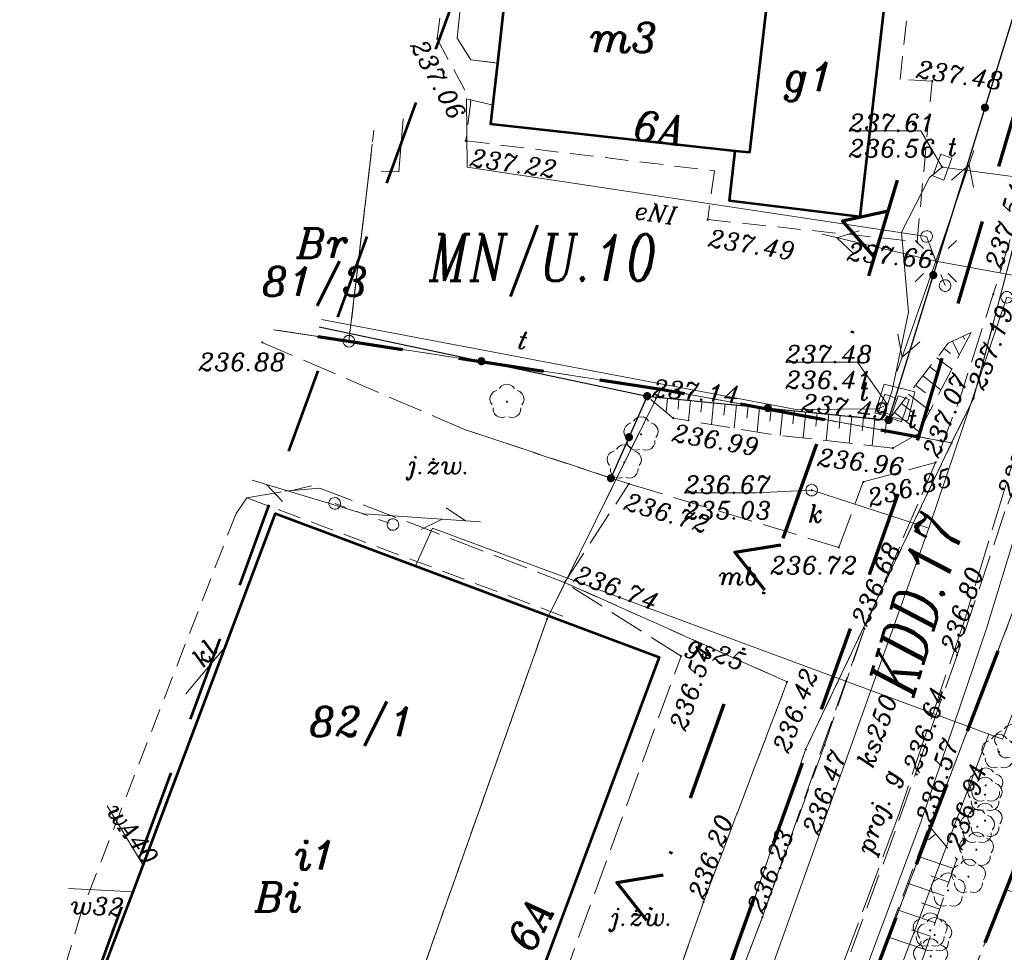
# Model space of a CAD drawing. Header units: metres. Extents: x 7436468 to 7436757, y 5552726 to 5552930.
# Tile 10 of 17: x 7436503 to 7436545, y 5552856 to 5552896. Entities that reach past the tile are written whole.
import ezdxf
from ezdxf.enums import TextEntityAlignment as Align

# ---------------------------------------------------------------- set-up
doc = ezdxf.new("R2010")
doc.units = ezdxf.units.M
doc.header["$MEASUREMENT"] = 0
for name, pattern in [('DGN Style 2', [6.105419, 3.663252, -2.442168]), ('DGN Style 6', [11.612508, 0.006105, -2.442168, 4.273794, -2.442168, 0.006105, -2.442168]), ('PRZER1-1', [1, 0.5, -0.5]), ('PRZER2-1', [1.5, 1, -0.5]), ('PRZER2_5-1', [1.75, 1.25, -0.5]), ('PRZER3-1', [2, 1.5, -0.5]), ('PRZER4-1', [2.5, 2, -0.5])]:
    doc.linetypes.add(name, pattern=pattern)
for name, color, linetype, lineweight in [('BUBZ02', 7, 'Continuous', 13), ('EGBB01', 18, 'Continuous', 53), ('EGBB01_O', 18, 'Continuous', 53), ('EGBD03', 96, 'Continuous', 13), ('EGBD03_O', 96, 'Continuous', 13), ('EGBK02', 96, 'Continuous', 13), ('EGBP04', 96, 'Continuous', 13), ('EGBU01', 96, 'Continuous', 13), ('EGBU01_O', 96, 'Continuous', 13), ('GEPADR_O', 7, 'Continuous', 13), ('GESIIB', 7, 'Continuous', 13), ('GSLKOC', 7, 'Continuous', 13), ('GSLKOU', 7, 'Continuous', 13), ('KTCR02', 7, 'Continuous', 13), ('KTJZ01', 7, 'Continuous', 13), ('KTJZ01_O', 7, 'Continuous', 13), ('KTOK05_01', 7, 'Continuous', 30), ('KTPL01', 7, 'Continuous', 13), ('KTPL01_O', 7, 'Continuous', 13), ('LIN_linie_rozgraniczajace', 240, 'Continuous', 9), ('linie_zabudowy_nieprzekraczalne', 13, 'Continuous', 9), ('OBOP02', 96, 'Continuous', 13), ('opis_plan_miejscowy', 240, 'Continuous', 9), ('RTPW02', 7, 'Continuous', 13), ('RTPW02_O', 7, 'Continuous', 13), ('SUBP', 7, 'Continuous', 13), ('SUPE04', 1, 'Continuous', 13), ('SUPE04_O', 1, 'Continuous', 13), ('SUPG03', 52, 'Continuous', 13), ('SUPG03_O', 52, 'Continuous', 13), ('SUPK02', 36, 'Continuous', 13), ('SUPK02_O', 36, 'Continuous', 13), ('SUPK05', 36, 'Continuous', 13), ('SUPK05_O', 36, 'Continuous', 13), ('SUPS01_05', 36, 'Continuous', 9), ('SUPS01_05_O', 36, 'Continuous', 9), ('SUPS01_07', 30, 'Continuous', 9), ('SUPS01_07_O', 30, 'Continuous', 9), ('SUPT01', 30, 'Continuous', 13), ('SUPT01_O', 30, 'Continuous', 13), ('SUPW03', 5, 'Continuous', 13), ('SUPW03_O', 5, 'Continuous', 13), ('SUSM05_01', 7, 'Continuous', 13), ('SUUS15', 30, 'Continuous', 13), ('SUUS15_O', 30, 'Continuous', 13), ('SUUS17_01', 18, 'Continuous', 13), ('SUUS17_01_O', 18, 'Continuous', 13), ('SUUS22', 18, 'Continuous', 13), ('SUUS22_O', 18, 'Continuous', 13), ('zakres opracowania', 7, 'Continuous', 9)]:
    doc.layers.add(name, color=color, linetype=linetype, lineweight=lineweight)
doc.styles.add('Arial', font='arial.ttf')
doc.styles.add('Style-ITALIC_1250', font='ITALIC_1250.shx')

# ---------------------------------------------------------------- blocks, each defined once
blk = doc.blocks.new('GEPPGD1_2')
blk.add_hatch(color=0).paths.add_polyline_path([(0, -0.045), (-0.013906, -0.042798), (-0.02645, -0.036406), (-0.036406, -0.02645), (-0.042798, -0.013906), (-0.045, 0), (-0.042798, 0.013906), (-0.036406, 0.02645), (-0.02645, 0.036406), (-0.013906, 0.042798), (0, 0.045), (0.013906, 0.042798), (0.02645, 0.036406), (0.036406, 0.02645), (0.042798, 0.013906), (0.045, 0), (0.042798, -0.013906), (0.036406, -0.02645), (0.02645, -0.036406), (0.013906, -0.042798)], flags=16)
blk = doc.blocks.new('GEPPGD1_1')
at = {"color": 0, "flags": 128}
blk.add_lwpolyline([(0, 0.25), (0.077254, 0.237764), (0.146946, 0.202254), (0.202254, 0.146946), (0.237764, 0.077254), (0.25, 0), (0.237764, -0.077254), (0.202254, -0.146946), (0.146946, -0.202254), (0.077254, -0.237764), (0, -0.25), (-0.077254, -0.237764), (-0.146946, -0.202254), (-0.202254, -0.146946), (-0.237764, -0.077254), (-0.25, 0), (-0.237764, 0.077254), (-0.202254, 0.146946), (-0.146946, 0.202254), (-0.077254, 0.237764)], close=True, dxfattribs=at)
blk = doc.blocks.new('GUPTWZ1_3')
at = {"color": 0, "flags": 128}
blk.add_lwpolyline([(0.375, -0.25), (-0.375, -0.25), (-0.375, 0.25), (0.375, 0.25)], close=True, dxfattribs=at)
blk = doc.blocks.new('GUPTSZ1')
at = {"color": 0, "flags": 128}
blk.add_lwpolyline([(-0.5, -0.25), (-0.5, 0.25), (0.5, 0.25), (0.5, -0.25)], close=True, dxfattribs=at)
blk = doc.blocks.new('GUPTSD1_3')
at = {"color": 0, "flags": 128}
blk.add_lwpolyline([(0.5, 0.25), (0.5, -0.25), (-0.5, -0.25), (-0.5, 0.25)], close=True, dxfattribs=at)
blk = doc.blocks.new('GUPKSD1_1')
at = {"color": 0, "flags": 128}
blk.add_lwpolyline([(0, 0.25), (0.064705, 0.241481), (0.125, 0.216506), (0.176777, 0.176777), (0.216506, 0.125), (0.241481, 0.064705), (0.25, 0), (0.241481, -0.064705), (0.216506, -0.125), (0.176777, -0.176777), (0.125, -0.216506), (0.064705, -0.241481), (0, -0.25), (-0.064705, -0.241481), (-0.125, -0.216506), (-0.176777, -0.176777), (-0.216506, -0.125), (-0.241481, -0.064705), (-0.25, 0), (-0.241481, 0.064705), (-0.216506, 0.125), (-0.176777, 0.176777), (-0.125, 0.216506), (-0.064705, 0.241481)], close=True, dxfattribs=at)
blk = doc.blocks.new('GUPKSH1')
blk.add_hatch(color=0).paths.add_polyline_path([(0, -0.045), (-0.011647, -0.043467), (-0.0225, -0.038971), (-0.03182, -0.03182), (-0.038971, -0.0225), (-0.043467, -0.011647), (-0.045, 0), (-0.043467, 0.011647), (-0.038971, 0.0225), (-0.03182, 0.03182), (-0.0225, 0.038971), (-0.011647, 0.043467), (0, 0.045), (0.011647, 0.043467), (0.0225, 0.038971), (0.03182, 0.03182), (0.038971, 0.0225), (0.043467, 0.011647), (0.045, 0), (0.043467, -0.011647), (0.038971, -0.0225), (0.03182, -0.03182), (0.0225, -0.038971), (0.011647, -0.043467)], flags=16)
blk = doc.blocks.new('GUPTSH1')
blk.add_hatch(color=0).paths.add_polyline_path([(0, -0.045), (-0.011647, -0.043467), (-0.0225, -0.038971), (-0.03182, -0.03182), (-0.038971, -0.0225), (-0.043467, -0.011647), (-0.045, 0), (-0.043467, 0.011647), (-0.038971, 0.0225), (-0.03182, 0.03182), (-0.0225, 0.038971), (-0.011647, 0.043467), (0, 0.045), (0.011647, 0.043467), (0.0225, 0.038971), (0.03182, 0.03182), (0.038971, 0.0225), (0.043467, 0.011647), (0.045, 0), (0.043467, -0.011647), (0.038971, -0.0225), (0.03182, -0.03182), (0.0225, -0.038971), (0.011647, -0.043467)], flags=16)
blk = doc.blocks.new('GSPRDL1_1')
blk.add_hatch(color=0).paths.add_polyline_path([(0, -0.045), (-0.013906, -0.042798), (-0.02645, -0.036406), (-0.036406, -0.02645), (-0.042798, -0.013906), (-0.045, 0), (-0.042798, 0.013906), (-0.036406, 0.02645), (-0.02645, 0.036406), (-0.013906, 0.042798), (0, 0.045), (0.013906, 0.042798), (0.02645, 0.036406), (0.036406, 0.02645), (0.042798, 0.013906), (0.045, 0), (0.042798, -0.013906), (0.036406, -0.02645), (0.02645, -0.036406), (0.013906, -0.042798)], flags=16)
at = {"color": 0, "flags": 128}
for points in [[(-0.635969, -0.134326), (-0.70458, -0.024001), (-0.731429, 0.103115), (-0.713292, 0.231763), (-0.652348, 0.346501), (-0.55591, 0.433559), (-0.435555, 0.482485)], [(-0.324277, 0.563333), (-0.240553, 0.662679), (-0.127956, 0.727494), (0, 0.75), (0.127956, 0.727494), (0.240553, 0.662679), (0.324277, 0.563333)], [(0.435555, 0.482485), (0.55591, 0.433559), (0.652348, 0.346501), (0.713292, 0.231763), (0.731429, 0.103115), (0.70458, -0.024001), (0.635969, -0.134326)], [(-0.068773, -0.646351), (-0.194901, -0.677512), (-0.324092, -0.663766), (-0.440839, -0.606763), (-0.531129, -0.513345), (-0.584125, -0.394725), (-0.593465, -0.265141)], [(0.593465, -0.265141), (0.584125, -0.394725), (0.531129, -0.513345), (0.440839, -0.606763), (0.324092, -0.663766), (0.194901, -0.677512), (0.068773, -0.646351)]]:
    blk.add_lwpolyline(points, dxfattribs=at)
blk = doc.blocks.new('GSPWPS1')
blk.add_hatch(color=0).paths.add_polyline_path([(0, -0.045), (-0.011647, -0.043467), (-0.0225, -0.038971), (-0.03182, -0.03182), (-0.038971, -0.0225), (-0.043467, -0.011647), (-0.045, 0), (-0.043467, 0.011647), (-0.038971, 0.0225), (-0.03182, 0.03182), (-0.0225, 0.038971), (-0.011647, 0.043467), (0, 0.045), (0.011647, 0.043467), (0.0225, 0.038971), (0.03182, 0.03182), (0.038971, 0.0225), (0.043467, 0.011647), (0.045, 0), (0.043467, -0.011647), (0.038971, -0.0225), (0.03182, -0.03182), (0.0225, -0.038971), (0.011647, -0.043467)], flags=16)
blk = doc.blocks.new('GULTPR1')
at = {"color": 0, "flags": 128}
for points in [[(3.491081, 0.5), (4.357107, 0)], [(0, 0), (5, 0)], [(3.357107, 0), (2.491081, -0.5)]]:
    blk.add_lwpolyline(points, dxfattribs=at)
blk = doc.blocks.new('GULENN1')
at = {"color": 0, "flags": 128}
for points in [[(3.491081, 0.5), (4.357107, 0), (3.491081, -0.5)], [(0, 0), (5, 0)]]:
    blk.add_lwpolyline(points, dxfattribs=at)
blk = doc.blocks.new('GSLKOG2')
blk.add_hatch(color=0).paths.add_polyline_path([(0, -0.175), (-0.045293, -0.169037), (-0.0875, -0.151554), (-0.123744, -0.123744), (-0.151554, -0.0875), (-0.169037, -0.045293), (-0.175, 0), (-0.169037, 0.045293), (-0.151554, 0.0875), (-0.123744, 0.123744), (-0.0875, 0.151554), (-0.045293, 0.169037), (0, 0.175), (0.045293, 0.169037), (0.0875, 0.151554), (0.123744, 0.123744), (0.151554, 0.0875), (0.169037, 0.045293), (0.175, 0), (0.169037, -0.045293), (0.151554, -0.0875), (0.123744, -0.123744), (0.0875, -0.151554), (0.045293, -0.169037)], flags=16)
blk = doc.blocks.new('GSLKOG1')
blk.add_hatch(color=0).paths.add_polyline_path([(0, -0.175), (-0.045293, -0.169037), (-0.0875, -0.151554), (-0.123744, -0.123744), (-0.151554, -0.0875), (-0.169037, -0.045293), (-0.175, 0), (-0.169037, 0.045293), (-0.151554, 0.0875), (-0.123744, 0.123744), (-0.0875, 0.151554), (-0.045293, 0.169037), (0, 0.175), (0.045293, 0.169037), (0.0875, 0.151554), (0.123744, 0.123744), (0.151554, 0.0875), (0.169037, 0.045293), (0.175, 0), (0.169037, -0.045293), (0.151554, -0.0875), (0.123744, -0.123744), (0.0875, -0.151554), (0.045293, -0.169037)], flags=16)
blk = doc.blocks.new('GULISL2')
at = {"color": 0, "flags": 128}
blk.add_lwpolyline([(0, 0.25), (0.064705, 0.241481), (0.125, 0.216506), (0.176777, 0.176777), (0.216506, 0.125), (0.241481, 0.064705), (0.25, 0), (0.241481, -0.064705), (0.216506, -0.125), (0.176777, -0.176777), (0.125, -0.216506), (0.064705, -0.241481), (0, -0.25), (-0.064705, -0.241481), (-0.125, -0.216506), (-0.176777, -0.176777), (-0.216506, -0.125), (-0.241481, -0.064705), (-0.25, 0), (-0.241481, 0.064705), (-0.216506, 0.125), (-0.176777, 0.176777), (-0.125, 0.216506), (-0.064705, 0.241481)], close=True, dxfattribs=at)
blk = doc.blocks.new('GULISL1')
at = {"color": 0, "flags": 128}
for points in [[(-0.883883, 0.883883), (-0.53033, 0.53033)], [(0.883883, 0.883883), (0.53033, 0.53033)], [(-0.883883, -0.883883), (-0.53033, -0.53033)], [(0.883883, -0.883883), (0.53033, -0.53033)]]:
    blk.add_lwpolyline(points, dxfattribs=at)

msp = doc.modelspace()

# ---------------------------------------------------------------- linework, layer by layer
at = {"layer": 'BUBZ02', "color": 7, "linetype": 'PRZER2_5-1', "lineweight": 13}
for points in [[(7436530.08, 5552879.88), (7436540.41, 5552878.86), (7436542.96, 5552882.14), (7436543.94, 5552882.61), (7436541.66, 5552878.27), (7436540.6, 5552877.66), (7436535.34, 5552878.25), (7436531.2, 5552878.94)], [(7436542.14, 5552861.5), (7436543.33, 5552860.07), (7436540.26, 5552851.11), (7436534.95, 5552838.56), (7436531.19, 5552827.8), (7436528.23, 5552818.86), (7436523.23, 5552802.02), (7436521.17, 5552800.21), (7436519.22, 5552793.84), (7436518.11, 5552792.75), (7436520.26, 5552800.5), (7436521.48, 5552802.57), (7436522.2, 5552803.52), (7436523.88, 5552808.21), (7436525.75, 5552814.44), (7436527.23, 5552819.18), (7436530.16, 5552827.99), (7436533.86, 5552839), (7436538.57, 5552851.93)]]:
    msp.add_lwpolyline(points, close=True, dxfattribs=at)
at = {"layer": 'BUBZ02', "color": 7, "linetype": 'Continuous', "lineweight": 13, "flags": 128}
for points in [[(7436543.153, 5552882.232), (7436543.434, 5552881.646)], [(7436543.6, 5552882.447), (7436543.66, 5552882.32)], [(7436542.787, 5552881.917), (7436543.067, 5552881.7)], [(7436542.483, 5552881.526), (7436543.113, 5552881.036)], [(7436542.179, 5552881.135), (7436542.529, 5552880.863)], [(7436541.875, 5552880.744), (7436542.645, 5552880.145)], [(7436541.57, 5552880.353), (7436541.991, 5552880.026)], [(7436530.456, 5552879.843), (7436530.443, 5552879.714)], [(7436530.949, 5552879.794), (7436530.89, 5552879.2)], [(7436531.442, 5552879.746), (7436531.401, 5552879.329)], [(7436531.935, 5552879.697), (7436531.85, 5552878.832)], [(7436541.266, 5552879.961), (7436542.177, 5552879.254)], [(7436532.428, 5552879.648), (7436532.384, 5552879.199)], [(7436532.922, 5552879.599), (7436532.83, 5552878.668)], [(7436533.415, 5552879.551), (7436533.367, 5552879.069)], [(7436533.908, 5552879.502), (7436533.809, 5552878.505)], [(7436534.401, 5552879.453), (7436534.35, 5552878.938)], [(7436534.894, 5552879.405), (7436534.789, 5552878.342)], [(7436535.387, 5552879.356), (7436535.333, 5552878.808)], [(7436535.88, 5552879.307), (7436535.771, 5552878.202)], [(7436540.962, 5552879.57), (7436541.452, 5552879.189)], [(7436536.374, 5552879.259), (7436536.319, 5552878.702)], [(7436536.867, 5552879.21), (7436536.756, 5552878.091)], [(7436537.36, 5552879.161), (7436537.304, 5552878.599)], [(7436537.853, 5552879.112), (7436537.741, 5552877.981)], [(7436538.346, 5552879.064), (7436538.29, 5552878.495)], [(7436538.839, 5552879.015), (7436538.726, 5552877.87)], [(7436539.333, 5552878.966), (7436539.276, 5552878.391)], [(7436539.826, 5552878.918), (7436539.711, 5552877.76)], [(7436540.319, 5552878.869), (7436540.261, 5552878.287)], [(7436540.658, 5552879.179), (7436541.708, 5552878.362)], [(7436542.427, 5552861.155), (7436542.126, 5552860.905)], [(7436543.193, 5552859.67), (7436541.654, 5552860.197)], [(7436542.796, 5552858.513), (7436541.226, 5552859.05)], [(7436542.995, 5552859.091), (7436542.217, 5552859.358)], [(7436542.598, 5552857.934), (7436541.805, 5552858.205)], [(7436542.4, 5552857.355), (7436540.798, 5552857.904)], [(7436542.202, 5552856.776), (7436541.393, 5552857.053)], [(7436542.003, 5552856.198), (7436540.371, 5552856.757)]]:
    msp.add_lwpolyline(points, dxfattribs=at)
at = {"layer": 'EGBB01', "color": 7, "linetype": 'Continuous', "lineweight": 53, "flags": 128}
for points in [[(7436535.51, 5552899.3), (7436524.4, 5552900.64), (7436523.96, 5552896.7), (7436523.67, 5552894.13), (7436523.38, 5552891.53), (7436533.84, 5552890.38), (7436534.48, 5552890.31)], [(7436535.51, 5552899.3), (7436540.46, 5552898.7), (7436539.18, 5552887.55), (7436533.6, 5552888.23), (7436533.84, 5552890.38), (7436534.48, 5552890.31)], [(7436505.33, 5552851.46), (7436508.09, 5552858.68), (7436514.18, 5552874.86), (7436530.6, 5552868.71), (7436521.86, 5552845.34), (7436514.79, 5552847.9), (7436511.34, 5552849.19)]]:
    msp.add_lwpolyline(points, close=True, dxfattribs=at)
at = {"layer": 'EGBD03', "color": 3, "linetype": 'Continuous', "lineweight": 13, "flags": 128}
for points in [[(7436529.247, 5552919.136), (7436555.24, 5552914.14), (7436552.91, 5552907.12), (7436546.86, 5552890.53), (7436544.05, 5552879.78), (7436543.11, 5552877.88), (7436530.66, 5552880.18), (7436517.32, 5552882.23), (7436518.266, 5552890.223)], [(7436515.415, 5552756.23), (7436514.76, 5552758.13), (7436514.44, 5552775.65), (7436513.77, 5552779.02), (7436512.95, 5552785.97), (7436513.62, 5552793), (7436516.07, 5552802.82), (7436520.9, 5552816.15), (7436524.66, 5552825.46), (7436529.01, 5552836.61), (7436529.74, 5552839.32), (7436529.15, 5552842.3), (7436536.86, 5552864.77), (7436543.11, 5552877.88), (7436544.05, 5552879.78), (7436546.86, 5552890.53), (7436552.91, 5552907.12), (7436555.24, 5552914.14), (7436555.935, 5552916.227)], [(7436558.522, 5552915.46), (7436556.75, 5552908.94), (7436555.62, 5552905.87), (7436552.66, 5552897.81), (7436551.59, 5552892.97), (7436551.63, 5552889.11), (7436548.67, 5552878.35), (7436540.41, 5552856.74), (7436531.21, 5552832.63), (7436520.44, 5552802.09), (7436517.44, 5552791.9), (7436516.31, 5552789.09), (7436516.25, 5552782.93), (7436517.22, 5552759.65), (7436518.543, 5552755.035)], [(7436518.255, 5552890.123), (7436517.32, 5552882.23), (7436514.332, 5552882.687)], [(7436514.09, 5552882.724), (7436517.32, 5552882.23), (7436530.66, 5552880.18), (7436525.8, 5552870.35), (7436517.53, 5552847.02), (7436510.94, 5552829.25), (7436507.65, 5552830.71), (7436497.762, 5552833.738)], [(7436518.539, 5552755.049), (7436517.22, 5552759.65), (7436516.25, 5552782.93), (7436516.31, 5552789.09), (7436517.44, 5552791.9), (7436520.44, 5552802.09), (7436531.21, 5552832.63), (7436540.41, 5552856.74), (7436548.67, 5552878.35), (7436553.22, 5552881.91), (7436579.3, 5552875.19), (7436604.81, 5552869.9), (7436607.16, 5552869.49), (7436581.23, 5552804.95), (7436569.63, 5552781.23), (7436560.39, 5552784.57), (7436537.117, 5552747.104)]]:
    msp.add_lwpolyline(points, dxfattribs=at)
msp.add_lwpolyline([(7436543.11, 5552877.88), (7436536.86, 5552864.77), (7436529.15, 5552842.3), (7436529.74, 5552839.32), (7436529.01, 5552836.61), (7436524.66, 5552825.46), (7436510.94, 5552829.25), (7436517.53, 5552847.02), (7436525.8, 5552870.35), (7436530.66, 5552880.18)], close=True, dxfattribs=at)
at = {"layer": 'EGBK02', "color": 3, "linetype": 'PRZER1-1', "lineweight": 13}
msp.add_lwpolyline([(7436529.097, 5552919.162), (7436555.24, 5552914.14), (7436552.91, 5552907.12), (7436546.86, 5552890.53), (7436544.05, 5552879.78), (7436543.11, 5552877.88), (7436530.66, 5552880.18), (7436517.32, 5552882.23), (7436515.979, 5552882.435)], dxfattribs=at)
msp.add_lwpolyline([(7436521.05, 5552792.24), (7436520.26, 5552789.46), (7436517.44, 5552791.9), (7436520.44, 5552802.09), (7436531.21, 5552832.63), (7436540.41, 5552856.74), (7436548.67, 5552878.35), (7436553.22, 5552881.91), (7436554.17, 5552881.67), (7436552.08, 5552875.38), (7436539.41, 5552843.68), (7436524.92, 5552805.94)], close=True, dxfattribs=at)
at = {"layer": 'EGBU01', "color": 3, "linetype": 'PRZER1-1', "lineweight": 13}
for points in [[(7436528.916, 5552919.2), (7436555.24, 5552914.14), (7436552.91, 5552907.12), (7436546.86, 5552890.53), (7436544.05, 5552879.78), (7436543.11, 5552877.88), (7436530.66, 5552880.18), (7436517.32, 5552882.23), (7436518.319, 5552890.664)], [(7436515.362, 5552756.384), (7436514.76, 5552758.13), (7436514.44, 5552775.65), (7436513.77, 5552779.02), (7436512.95, 5552785.97), (7436513.62, 5552793), (7436516.07, 5552802.82), (7436520.9, 5552816.15), (7436524.66, 5552825.46), (7436529.01, 5552836.61), (7436529.74, 5552839.32), (7436529.15, 5552842.3), (7436536.86, 5552864.77), (7436543.11, 5552877.88), (7436544.05, 5552879.78), (7436546.86, 5552890.53), (7436552.91, 5552907.12), (7436555.24, 5552914.14), (7436556.056, 5552916.59)], [(7436558.742, 5552916.269), (7436556.75, 5552908.94), (7436555.62, 5552905.87), (7436552.66, 5552897.81), (7436551.59, 5552892.97), (7436551.63, 5552889.11), (7436548.67, 5552878.35), (7436540.41, 5552856.74), (7436531.21, 5552832.63), (7436520.44, 5552802.09), (7436517.44, 5552791.9), (7436516.31, 5552789.09), (7436516.25, 5552782.93), (7436516.69, 5552772.42), (7436517.22, 5552759.65), (7436518.561, 5552754.974)], [(7436518.389, 5552891.261), (7436517.32, 5552882.23), (7436514.21, 5552882.706)], [(7436514.828, 5552882.611), (7436517.32, 5552882.23), (7436530.66, 5552880.18), (7436525.8, 5552870.35), (7436517.53, 5552847.02), (7436510.94, 5552829.25), (7436507.65, 5552830.71), (7436497.321, 5552833.874)]]:
    msp.add_lwpolyline(points, dxfattribs=at)
for points in [[(7436548.67, 5552878.35), (7436553.22, 5552881.91), (7436554.17, 5552881.67), (7436552.08, 5552875.38), (7436545.438, 5552858.761), (7436539.41, 5552843.68), (7436524.92, 5552805.94), (7436521.05, 5552792.24), (7436520.26, 5552789.46), (7436517.44, 5552791.9), (7436520.44, 5552802.09), (7436531.21, 5552832.63), (7436540.41, 5552856.74)], [(7436543.11, 5552877.88), (7436536.86, 5552864.77), (7436529.15, 5552842.3), (7436529.74, 5552839.32), (7436529.01, 5552836.61), (7436524.66, 5552825.46), (7436510.94, 5552829.25), (7436517.53, 5552847.02), (7436525.8, 5552870.35), (7436530.66, 5552880.18)], [(7436545.438, 5552858.761), (7436539.41, 5552843.68), (7436524.92, 5552805.94), (7436521.05, 5552792.24), (7436520.26, 5552789.46), (7436517.44, 5552791.9), (7436516.95, 5552788.73), (7436516.964, 5552786.062), (7436517.59, 5552783.67), (7436518.25, 5552780.35), (7436519.393, 5552775.743), (7436524.19, 5552769.588), (7436528.292, 5552768.096), (7436533.28, 5552767.14), (7436537.05, 5552766.65), (7436538.907, 5552765.996), (7436543.098, 5552764.351), (7436546.56, 5552762.3), (7436560.39, 5552784.57), (7436569.63, 5552781.23), (7436577.22, 5552796.74), (7436581.23, 5552804.95), (7436591.5, 5552830.51), (7436596.668, 5552843.376)]]:
    msp.add_lwpolyline(points, close=True, dxfattribs=at)
at = {"layer": 'GESIIB', "color": 7, "linetype": 'Continuous', "lineweight": 13, "flags": 128}
msp.add_lwpolyline([(7436523.96, 5552896.7), (7436522.77, 5552896.83), (7436522.1, 5552896.59), (7436521.95, 5552895.2), (7436522.53, 5552894.26), (7436523.67, 5552894.13)], close=True, dxfattribs=at)
at = {"layer": 'GSLKOC', "color": 7, "linetype": 'PRZER2-1', "lineweight": 13}
msp.add_lwpolyline([(7436526.47, 5552870.47), (7436512.95, 5552875.53), (7436512.49, 5552874.86), (7436505.88, 5552857.84), (7436505.28, 5552855.82), (7436503.898, 5552851.905), (7436505.01, 5552851.58)], dxfattribs=at)
at = {"layer": 'GSLKOU', "color": 7, "linetype": 'PRZER3-1', "lineweight": 13}
msp.add_lwpolyline([(7436528.53, 5552876.37), (7436522.26, 5552878.46), (7436513.61, 5552882.18)], dxfattribs=at)
at = {"layer": 'KTCR02', "color": 7, "linetype": 'PRZER2-1', "lineweight": 13}
msp.add_lwpolyline([(7436520.76, 5552897.607), (7436521.41, 5552897.53), (7436521.1, 5552895.17), (7436522.53, 5552892.49), (7436522.32, 5552890.8), (7436532.96, 5552889.52), (7436532.67, 5552887.43), (7436541.63, 5552886.49), (7436542.28, 5552893.36), (7436540.9, 5552893.43), (7436541.47, 5552898.52), (7436546.26, 5552897.85), (7436546.77, 5552899.46), (7436548.13, 5552903.8), (7436550.28, 5552910.91), (7436549.13, 5552911.32), (7436546.88, 5552904.2), (7436542.22, 5552905.78), (7436539.85, 5552909.33), (7436538.8, 5552909.48), (7436528.02, 5552910.76), (7436527.93, 5552911.41), (7436525.982, 5552911.635)], dxfattribs=at)
msp.add_lwpolyline([(7436540.46, 5552898.7), (7436535.51, 5552899.3), (7436524.4, 5552900.64), (7436524.02, 5552897.24), (7436522.83, 5552897.38), (7436522.77, 5552896.83), (7436522.1, 5552896.59), (7436521.95, 5552895.2), (7436522.53, 5552894.26), (7436523.67, 5552894.13), (7436523.38, 5552891.53), (7436533.84, 5552890.38), (7436533.6, 5552888.23), (7436539.18, 5552887.55)], close=True, dxfattribs=at)
at = {"layer": 'KTJZ01', "color": 7, "linetype": 'PRZER3-1', "lineweight": 13, "flags": 128}
msp.add_lwpolyline([(7436519.633, 5552754.713, 0.003531), (7436519.66, 5552755.46), (7436519.57, 5552759.36), (7436519.56, 5552760.51), (7436518.99, 5552763.33), (7436516.69, 5552771.93), (7436513.71, 5552783.55, -0.080125), (7436513.57, 5552789.24), (7436514.06, 5552792.69), (7436514.9, 5552797), (7436515.87, 5552800.92), (7436516.85, 5552804.38), (7436518.79, 5552810.06), (7436518.69, 5552810.37), (7436517.92, 5552810.96), (7436520.02, 5552816.98), (7436520.35, 5552818.01), (7436520.84, 5552819.52), (7436522.98, 5552825.72), (7436523.66, 5552825.77), (7436524.43, 5552826.03), (7436526.93, 5552833.08), (7436529.36, 5552840.2), (7436529.69, 5552842.01), (7436529.72, 5552843.92), (7436530.33, 5552845.51), (7436535.01, 5552857.59), (7436539.38, 5552869.94), (7436542.42, 5552877.04), (7436543.47, 5552879.81), (7436544.89, 5552884.24), (7436546.87, 5552890.67), (7436547.58, 5552893.42), (7436548.42, 5552896.14), (7436548.31, 5552896.37), (7436551.19, 5552904.54), (7436551.42, 5552904.66), (7436553.86, 5552911.02), (7436553.98, 5552911.43), (7436553.69, 5552911.54), (7436554.04, 5552912.49), (7436554.35, 5552912.41), (7436555.32, 5552915.48), (7436555.709, 5552916.699)], format="xyb", dxfattribs=at)
at = {"layer": 'KTJZ01', "color": 7, "linetype": 'PRZER3-1', "lineweight": 13}
for points in [[(7436512.95, 5552875.53), (7436514.58, 5552875.82), (7436516.06, 5552875.95), (7436526.55, 5552871.91), (7436529.3, 5552876.13), (7436522.26, 5552878.46), (7436513.61, 5552882.18)], [(7436546.76, 5552878.53), (7436545.39, 5552874.94), (7436543.34, 5552868.8), (7436540.69, 5552861.27), (7436537.58, 5552852.8), (7436534.56, 5552844.84), (7436533.44, 5552841.74), (7436530.3, 5552833.47), (7436529.21, 5552830.03), (7436528.86, 5552828.6), (7436528.78, 5552826.84), (7436528.93, 5552825.41), (7436527.87, 5552822.21), (7436526.99, 5552819.88), (7436525.64, 5552816.05), (7436525.75, 5552814.44), (7436523.88, 5552808.21), (7436522.2, 5552803.52), (7436521.48, 5552802.57), (7436520.22, 5552801.31), (7436519.43, 5552800.17), (7436518.96, 5552799.16), (7436518.4, 5552797.17), (7436517.73, 5552793.84)]]:
    msp.add_lwpolyline(points, dxfattribs=at)
msp.add_lwpolyline([(7436529.72, 5552843.92), (7436523.73, 5552847.32), (7436531.53, 5552868.76), (7436526.55, 5552871.91), (7436536.07, 5552867.66), (7436532.49, 5552858.24), (7436528.35, 5552846.41), (7436530.33, 5552845.51)], close=True, dxfattribs=at)
at = {"layer": 'KTOK05_01', "color": 7, "linetype": 'Continuous', "lineweight": 30, "flags": 128}
for points in [[(7436540.41, 5552878.86), (7436546.45, 5552898.42)], [(7436516.048, 5552882.839), (7436530.08, 5552879.88), (7436528.53, 5552876.37)], [(7436530.08, 5552879.88), (7436540.41, 5552878.86)]]:
    msp.add_lwpolyline(points, dxfattribs=at)
at = {"layer": 'KTPL01', "color": 7, "linetype": 'PRZER3-1', "lineweight": 13}
msp.add_lwpolyline([(7436530.33, 5552845.51), (7436528.35, 5552846.41), (7436532.49, 5552858.24), (7436536.07, 5552867.66), (7436526.55, 5552871.91), (7436529.3, 5552876.13), (7436538.28, 5552873.41), (7436539.33, 5552876.21), (7436542.42, 5552877.04), (7436539.38, 5552869.94), (7436537.67, 5552864.95), (7436535.01, 5552857.59)], close=True, dxfattribs=at)
at = {"layer": 'LIN_linie_rozgraniczajace', "color": 9, "linetype": 'DGN Style 2', "lineweight": 70, "flags": 128}
for points in [[(7436515.305, 5552803.127), (7436515.41, 5552803.46), (7436517.98, 5552811), (7436519.98, 5552816.69), (7436520.91, 5552819.54), (7436522.88, 5552825.42), (7436541.7, 5552878.14), (7436547.6, 5552898.01), (7436553.12, 5552916.6)], [(7436515.988, 5552882.434), (7436517.32, 5552882.23), (7436523.99, 5552881.205), (7436530.66, 5552880.18), (7436536.885, 5552879.03), (7436541.7, 5552878.14)], [(7436638.961, 5552862.373), (7436616.68, 5552867.84), (7436604.81, 5552869.9), (7436579.3, 5552875.19), (7436553.22, 5552881.91), (7436548.67, 5552878.35), (7436540.41, 5552856.74), (7436531.21, 5552832.63), (7436520.44, 5552802.09), (7436520.17, 5552801.174), (7436520.15, 5552801.18), (7436516.07, 5552802.82), (7436508.66, 5552805.79), (7436489.892, 5552811.845)], [(7436525.905, 5552751.691), (7436527.154, 5552756.853), (7436527.485, 5552761.167), (7436527.285, 5552768.725), (7436525.459, 5552773.559), (7436523.482, 5552779.981), (7436522.035, 5552785.727), (7436521.515, 5552788.37), (7436521.775, 5552792.034), (7436522.38, 5552795.562), (7436522.985, 5552799.09), (7436523.953, 5552802.515), (7436524.92, 5552805.94), (7436528.543, 5552815.375), (7436532.165, 5552824.81), (7436535.788, 5552834.245), (7436539.41, 5552843.68), (7436545.745, 5552859.53), (7436550.798, 5552872.174)]]:
    msp.add_lwpolyline(points, dxfattribs=at)
at = {"layer": 'linie_zabudowy_nieprzekraczalne', "color": 9, "linetype": 'DGN Style 6', "lineweight": 70, "flags": 128}
msp.add_lwpolyline([(7436511.579, 5552804.62), (7436514.2, 5552812.308), (7436516.191, 5552817.974), (7436517.112, 5552820.796), (7436519.1, 5552826.728), (7436537.896, 5552879.383), (7436549.253, 5552917.629)], dxfattribs=at)
at = {"layer": 'linie_zabudowy_nieprzekraczalne', "color": 9, "linetype": 'Continuous', "lineweight": 70, "flags": 128}
for points in [[(7436539.809, 5552885.822), (7436538.445, 5552887.378), (7436540.398, 5552887.807)], [(7436535.11, 5552871.577), (7436533.833, 5552873.204), (7436535.806, 5552873.527)], [(7436530.067, 5552857.45), (7436528.79, 5552859.077), (7436530.763, 5552859.4)]]:
    msp.add_lwpolyline(points, dxfattribs=at)
at = {"layer": 'SUBP', "color": 40, "linetype": 'Continuous', "lineweight": 13, "flags": 128}
msp.add_lwpolyline([(7436540.22, 5552880.4), (7436541.54, 5552880.07), (7436541.24, 5552878.83), (7436539.82, 5552879.15)], close=True, dxfattribs=at)
at = {"layer": 'SUPE04', "color": 1, "linetype": 'Continuous', "lineweight": 13, "flags": 128}
msp.add_lwpolyline([(7436542.44, 5552885.66), (7436542.04, 5552886.71), (7436522.38, 5552889.67), (7436522.35, 5552892.6), (7436523.49, 5552892.33)], dxfattribs=at)
at = {"layer": 'SUPG03', "color": 132, "linetype": 'Continuous', "lineweight": 13, "flags": 128}
msp.add_lwpolyline([(7436519.638, 5552891.743), (7436519.45, 5552889.48), (7436518.705, 5552889.509)], dxfattribs=at)
at = {"layer": 'SUPG03', "color": 2, "linetype": 'PRZER4-1', "lineweight": 13}
for points in [[(7436549.082, 5552888.03), (7436543.667, 5552870.323)], [(7436543.667, 5552870.323), (7436540.867, 5552862.033)], [(7436540.867, 5552862.033), (7436537.957, 5552854.243)]]:
    msp.add_lwpolyline(points, dxfattribs=at)
at = {"layer": 'SUPG03', "color": 2, "linetype": 'Continuous', "lineweight": 13, "flags": 128}
for points in [[(7436557.67, 5552884.21), (7436554.87, 5552875.6), (7436548.91, 5552874.36), (7436545.28, 5552865.21), (7436544.7, 5552865.42), (7436528.36, 5552822.13), (7436527.14, 5552818.73)], [(7436520.171, 5552872.616), (7436520.9, 5552874.23), (7436545.28, 5552865.21)]]:
    msp.add_lwpolyline(points, dxfattribs=at)
at = {"layer": 'SUPK02', "color": 14, "linetype": 'Continuous', "lineweight": 13, "flags": 128}
msp.add_lwpolyline([(7436512.047, 5552869.193), (7436510.345, 5552867.142)], dxfattribs=at)
at = {"layer": 'SUPK05', "color": 14, "linetype": 'Continuous', "lineweight": 13, "flags": 128}
for points in [[(7436519.47, 5552754.431), (7436520.01, 5552757.69), (7436514.14, 5552787.96), (7436517.09, 5552803.85), (7436523.52, 5552822.92), (7436531.38, 5552844.14), (7436542.14, 5552874.24), (7436545.47, 5552884.11), (7436582.21, 5552874.98), (7436618.75, 5552867.25), (7436638.396, 5552862.777)], [(7436542.14, 5552874.24), (7436537.12, 5552875.86)]]:
    msp.add_lwpolyline(points, dxfattribs=at)
at = {"layer": 'SUPS01_05_O', "color": 14, "linetype": 'Continuous', "lineweight": 13, "flags": 128}
msp.add_lwpolyline([(7436537.12, 5552875.86), (7436534.745, 5552875.747), (7436531.665, 5552875.748)], dxfattribs=at)
at = {"layer": 'SUPS01_07_O', "color": 40, "linetype": 'Continuous', "lineweight": 13, "flags": 128}
for points in [[(7436542.71, 5552889.68), (7436541.785, 5552891.227), (7436538.705, 5552891.228)], [(7436540.36, 5552879.53), (7436539.075, 5552881.327), (7436535.995, 5552881.328)]]:
    msp.add_lwpolyline(points, dxfattribs=at)
at = {"layer": 'SUPT01', "color": 40, "linetype": 'Continuous', "lineweight": 13, "flags": 128}
msp.add_lwpolyline([(7436554.31, 5552888.13), (7436542.71, 5552889.68), (7436542.16, 5552889.24), (7436540.97, 5552886.89), (7436541.26, 5552883.48), (7436540.56, 5552880.12), (7436540.36, 5552879.53), (7436539.96, 5552879.34), (7436536.45, 5552879.31), (7436516.145, 5552883.154)], dxfattribs=at)
at = {"layer": 'SUPW03', "color": 152, "linetype": 'Continuous', "lineweight": 13, "flags": 128}
for points in [[(7436550.02, 5552887.68), (7436544.61, 5552869.99), (7436541.81, 5552861.7), (7436538.9, 5552853.91), (7436530.27, 5552830.14), (7436525.9, 5552818.49), (7436522.03, 5552807.55), (7436518.06, 5552796.71), (7436518.5, 5552788.36), (7436518.66, 5552784.87)], [(7436508.517, 5552859.816), (7436506.976, 5552862.349)], [(7436505.317, 5552858.814), (7436508.09, 5552858.68)]]:
    msp.add_lwpolyline(points, dxfattribs=at)
at = {"layer": 'SUSM05_01', "color": 7, "linetype": 'PRZER1-1', "lineweight": 13}
for points in [[(7436542.83, 5552884.61), (7436542.04, 5552886.71)], [(7436516.71, 5552875.29), (7436519.2, 5552874.39)]]:
    msp.add_lwpolyline(points, dxfattribs=at)
at = {"layer": 'zakres opracowania', "color": 190, "linetype": 'DGN Style 2', "lineweight": 53, "flags": 128}
msp.add_lwpolyline([(7436531.014, 5552921.986), (7436649.747, 5552890.718), (7436587.955, 5552741.704), (7436573.728, 5552747.06), (7436566.299, 5552735.162), (7436479.463, 5552772.188), (7436485.404, 5552797.373)], close=True, dxfattribs=at)

# ---------------------------------------------------------------- block references
at = {"layer": 'EGBP04', "color": 7, "linetype": 'Continuous', "lineweight": 13}
for name, p in [('GEPPGD1_1', (7436517.32, 5552882.23)), ('GEPPGD1_2', (7436530.66, 5552880.18)), ('GEPPGD1_2', (7436544.05, 5552879.78)), ('GEPPGD1_2', (7436543.11, 5552877.88)), ('GEPPGD1_2', (7436525.8, 5552870.35)), ('GEPPGD1_2', (7436536.86, 5552864.77)), ('GEPPGD1_2', (7436540.41, 5552856.74))]:
    msp.add_blockref(name, p, dxfattribs=at)
at = {"layer": 'KTOK05_01', "color": 7, "linetype": 'Continuous', "lineweight": 30}
for name, p, rotation in [('GSLKOG2', (7436544.536, 5552892.223), 72.83965426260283), ('GSLKOG2', (7436544.536, 5552892.223), 72.83965426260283), ('GSLKOG2', (7436542.324, 5552885.057), 72.83965426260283), ('GSLKOG2', (7436542.324, 5552885.057), 72.83965426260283), ('GSLKOG2', (7436522.99, 5552881.375), 348.093015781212), ('GSLKOG2', (7436522.99, 5552881.375), 348.093015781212), ('GSLKOG1', (7436530.08, 5552879.88), 354.3608068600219), ('GSLKOG2', (7436535.245, 5552879.37), 354.3608068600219), ('GSLKOG2', (7436535.245, 5552879.37), 354.3608068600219), ('GSLKOG1', (7436540.41, 5552878.86), 72.8396542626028), ('GSLKOG1', (7436540.41, 5552878.86), 354.3608068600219), ('GSLKOG2', (7436529.305, 5552878.125), 246.173965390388), ('GSLKOG2', (7436529.305, 5552878.125), 246.173965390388), ('GSLKOG1', (7436528.53, 5552876.37), 246.173965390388)]:
    msp.add_blockref(name, p, dxfattribs=dict(at, rotation=rotation))
at = {"layer": 'OBOP02', "color": 3, "linetype": 'Continuous', "lineweight": 13}
for p in [(7436524.08, 5552879.64), (7436529.82, 5552878.25), (7436529.1, 5552877.05), (7436545.68, 5552865.08), (7436545.14, 5552864.66), (7436544.57, 5552863.23), (7436544.54, 5552862.83), (7436544.54, 5552861.72), (7436544.21, 5552861.46), (7436544.17, 5552860.48), (7436543.83, 5552859.33), (7436542.96, 5552858.74), (7436542.19, 5552857.03), (7436542.38, 5552856.83), (7436542.21, 5552855.92)]:
    msp.add_blockref('GSPRDL1_1', p, dxfattribs=at)
at = {"layer": 'RTPW02', "color": 7, "linetype": 'Continuous', "lineweight": 13}
for p in [(7436521.1, 5552895.17), (7436542.28, 5552893.36), (7436522.32, 5552890.8), (7436532.67, 5552887.43), (7436541.63, 5552886.49), (7436544.89, 5552884.24), (7436513.61, 5552882.18), (7436543.47, 5552880.35), (7436530.08, 5552879.88), (7436531.2, 5552878.94), (7436540.41, 5552878.86), (7436540.6, 5552877.66), (7436542.42, 5552877.04), (7436529.3, 5552876.13), (7436539.33, 5552876.21), (7436538.28, 5552873.41), (7436526.55, 5552871.91), (7436539.38, 5552869.94), (7436531.53, 5552868.76), (7436543.34, 5552868.8), (7436536.07, 5552867.66), (7436537.67, 5552864.95), (7436541.62, 5552863.7), (7436542.14, 5552861.5), (7436543.33, 5552860.07), (7436532.49, 5552858.24), (7436535.01, 5552857.59)]:
    msp.add_blockref('GSPWPS1', p, dxfattribs=at)
at = {"layer": 'SUPE04', "color": 1, "linetype": 'Continuous', "lineweight": 13}
for rotation in [71.04986401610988, 166.7670152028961, 349.6124235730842, 250.6516166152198]:
    msp.add_blockref('GULENN1', (7436542.44, 5552885.66), dxfattribs=dict(at, rotation=rotation))
at = {"layer": 'SUPS01_05', "color": 14, "linetype": 'Continuous', "lineweight": 9}
msp.add_blockref('GUPKSH1', (7436537.12, 5552875.86), dxfattribs=at)
at = {"layer": 'SUPS01_07', "color": 40, "linetype": 'Continuous', "lineweight": 9}
for p in [(7436542.71, 5552889.68), (7436540.36, 5552879.53)]:
    msp.add_blockref('GUPTSH1', p, dxfattribs=at)
at = {"layer": 'SUPT01', "color": 40, "linetype": 'Continuous', "lineweight": 13}
for rotation in [163.1157967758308, 356.1847565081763]:
    msp.add_blockref('GULTPR1', (7436517.96, 5552874.84), dxfattribs=dict(at, rotation=rotation))
at = {"layer": 'SUSM05_01', "color": 7, "linetype": 'Continuous', "lineweight": 13}
for p, rotation in [((7436542.04, 5552886.71), 110.6158217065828), ((7436542.83, 5552884.61), 110.6158217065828), ((7436516.71, 5552875.29), 340.1278241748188), ((7436519.2, 5552874.39), 340.1278241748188)]:
    msp.add_blockref('GULISL2', p, dxfattribs=dict(at, rotation=rotation))
msp.add_blockref('GULISL1', (7436542.435, 5552885.66), dxfattribs=at)
at = {"layer": 'SUUS15', "color": 40, "linetype": 'Continuous', "lineweight": 13, "rotation": 69.57746049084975}
msp.add_blockref('GUPTSD1_3', (7436542.71, 5552889.68), dxfattribs=at)
at = {"layer": 'SUUS15', "color": 14, "linetype": 'Continuous', "lineweight": 13}
for p in [(7436545.47, 5552884.11), (7436537.12, 5552875.86)]:
    msp.add_blockref('GUPKSD1_1', p, dxfattribs=at)
at = {"layer": 'SUUS17_01', "color": 7, "linetype": 'Continuous', "lineweight": 13, "rotation": 71.19990362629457}
msp.add_blockref('GUPTSZ1', (7436540.89, 5552879.34), dxfattribs=at)
at = {"layer": 'SUUS22', "color": 7, "linetype": 'Continuous', "lineweight": 13, "rotation": 70.11461388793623}
msp.add_blockref('GUPTWZ1_3', (7436540.36, 5552879.53), dxfattribs=at)

# ---------------------------------------------------------------- texts
at = {"layer": 'EGBB01_O', "color": 7, "linetype": 'Continuous', "lineweight": 9, "char_height": 1.25, "attachment_point": 8, "line_spacing_factor": 0.722892, "style": 'Arial'}
for s, insert in [('\\FITALIC_1250.shx;m3', (7436529.075, 5552894.599)), ('\\FITALIC_1250.shx;g1', (7436537.03, 5552892.504)), ('\\FITALIC_1250.shx;i1', (7436515.92, 5552859.63))]:
    msp.add_mtext(s, dxfattribs=dict(at, insert=insert))
at = {"layer": 'EGBD03_O', "color": 3, "linetype": 'Continuous', "lineweight": 13, "char_height": 1.25, "attachment_point": 7, "rotation": 359.9998, "line_spacing_factor": 0.722892, "style": 'Arial'}
for s, insert in [('\\FITALIC_1250.shx;81/3', (7436513.598, 5552883.749)), ('\\FITALIC_1250.shx;82/1', (7436515.625, 5552864.921))]:
    msp.add_mtext(s, dxfattribs=dict(at, insert=insert))
at = {"layer": 'EGBU01_O', "color": 3, "linetype": 'Continuous', "lineweight": 13, "char_height": 1.25, "attachment_point": 7, "rotation": 359.9998, "line_spacing_factor": 0.722892, "style": 'Arial'}
for s, insert in [('\\FITALIC_1250.shx;Br', (7436515.075, 5552885.796)), ('\\FITALIC_1250.shx;Bi', (7436513.287, 5552857.833))]:
    msp.add_mtext(s, dxfattribs=dict(at, insert=insert))
at = {"layer": 'GEPADR_O', "color": 7, "linetype": 'Continuous', "lineweight": 9, "char_height": 1.25, "attachment_point": 8, "line_spacing_factor": 0.722892, "style": 'Arial'}
for insert, rotation in [((7436530.531, 5552890.738), 353.3603), ((7436525.652, 5552856.991), 63.0294)]:
    msp.add_mtext('\\FITALIC_1250.shx;6A', dxfattribs=dict(at, insert=insert, rotation=rotation))
at = {"layer": 'KTJZ01_O', "color": 7, "linetype": 'Continuous', "lineweight": 9, "char_height": 0.75, "attachment_point": 8, "line_spacing_factor": 0.722892, "style": 'Arial'}
for insert in [(7436521.192, 5552876.301), (7436529.871, 5552856.984)]:
    msp.add_mtext('\\FITALIC_1250.shx;j.żw.', dxfattribs=dict(at, insert=insert))
at = {"layer": 'KTPL01_O', "color": 7, "linetype": 'Continuous', "lineweight": 9, "insert": (7436534.159, 5552871.803), "char_height": 0.75, "attachment_point": 8, "rotation": 360, "line_spacing_factor": 0.722892, "style": 'Arial'}
msp.add_mtext('\\FITALIC_1250.shx;mb.', dxfattribs=at)
at = {"layer": 'opis_plan_miejscowy', "color": 9, "lineweight": 30, "style": 'Style-ITALIC_1250', "width": 0.75}
msp.add_text('MN/U.10', height=2, dxfattribs=at).set_placement((7436520.755, 5552886.81), align=Align.TOP_LEFT)
msp.add_text('KDD.17', height=2, rotation=73.2093, dxfattribs=at).set_placement((7436539.537, 5552867.555), align=Align.TOP_LEFT)
at = {"layer": 'RTPW02_O', "color": 7, "linetype": 'Continuous', "lineweight": 9, "char_height": 0.75, "attachment_point": 7, "line_spacing_factor": 0.722892, "style": 'Arial'}
for s, insert, rotation in [('\\FITALIC_1250.shx;237.06', (7436519.923, 5552894.876), 298.628), ('\\FITALIC_1250.shx;237.48', (7436541.563, 5552893.507), 351.868), ('\\FITALIC_1250.shx;237.22', (7436522.466, 5552889.724), 351.9222), ('\\FITALIC_1250.shx;237.54', (7436545.245, 5552885.274), 72.8475), ('\\FITALIC_1250.shx;237.49', (7436532.653, 5552886.283), 350.9782), ('\\FITALIC_1250.shx;237.66', (7436538.605, 5552885.693), 354.7284), ('\\FITALIC_1250.shx;237.19', (7436544.493, 5552880.088), 69.762), ('\\FITALIC_1250.shx;236.88', (7436510.885, 5552880.97), 360), ('\\FITALIC_1250.shx;237.14', (7436530.277, 5552879.855), 355.4696), ('\\FITALIC_1250.shx;237.07', (7436542.543, 5552877.2), 69.3546), ('\\FITALIC_1250.shx;237.49', (7436536.647, 5552879.248), 353.2274), ('\\FITALIC_1250.shx;236.99', (7436531.11, 5552877.956), 350.17), ('\\FITALIC_1250.shx;237.15', (7436545.726, 5552875.483), 66.693), ('\\FITALIC_1250.shx;236.96', (7436537.343, 5552876.905), 353.4269), ('\\FITALIC_1250.shx;236.85', (7436539.613, 5552875.129), 14.7465), ('\\FITALIC_1250.shx;236.72', (7436529.038, 5552875.045), 343.6742), ('\\FITALIC_1250.shx;236.72', (7436535.349, 5552872.27), 360), ('\\FITALIC_1250.shx;236.68', (7436539.481, 5552869.998), 66.6501), ('\\FITALIC_1250.shx;236.74', (7436526.885, 5552871.962), 340.1229), ('\\FITALIC_1250.shx;236.80', (7436543.335, 5552868.875), 71.9802), ('\\FITALIC_1250.shx;236.54', (7436531.726, 5552865.518), 71.3513), ('\\FITALIC_1250.shx;236.42', (7436536.137, 5552864.558), 69.9289), ('\\FITALIC_1250.shx;236.64', (7436541.732, 5552863.744), 71.0523), ('\\FITALIC_1250.shx;236.57', (7436542.275, 5552861.55), 71.7735), ('\\FITALIC_1250.shx;236.47', (7436537.417, 5552861.064), 70.81), ('\\FITALIC_1250.shx;236.94', (7436543.56, 5552860.443), 73.1289), ('\\FITALIC_1250.shx;236.20', (7436532.52, 5552858.301), 70.2921), ('\\FITALIC_1250.shx;236.23', (7436535.039, 5552857.703), 69.1576)]:
    msp.add_mtext(s, dxfattribs=dict(at, insert=insert, rotation=rotation))
at = {"layer": 'SUPE04_O', "color": 1, "linetype": 'Continuous', "lineweight": 9, "insert": (7436530.394, 5552887.34), "char_height": 0.75, "attachment_point": 8, "rotation": 351.4379, "line_spacing_factor": 0.722892, "style": 'Arial'}
msp.add_mtext('\\FITALIC_1250.shx;eNI', dxfattribs=at)
at = {"layer": 'SUPG03_O', "color": 7, "linetype": 'Continuous', "lineweight": 9, "char_height": 0.75, "line_spacing_factor": 0.722892, "style": 'Arial'}
for s, insert, attachment_point, rotation in [('\\FITALIC_1250.shx;gs25', (7436531.65, 5552868.762), 7, 339.558), ('\\FITALIC_1250.shx;proj. g', (7436540.556, 5552861.922), 8, 71.3373)]:
    msp.add_mtext(s, dxfattribs=dict(at, insert=insert, attachment_point=attachment_point, rotation=rotation))
at = {"layer": 'SUPK02_O', "color": 14, "linetype": 'Continuous', "lineweight": 9, "insert": (7436511.097, 5552868.244), "char_height": 0.75, "attachment_point": 7, "rotation": 50.5991, "line_spacing_factor": 0.722892, "style": 'Arial'}
msp.add_mtext('\\FITALIC_1250.shx;kl', dxfattribs=at)
at = {"layer": 'SUPK05_O', "color": 14, "linetype": 'Continuous', "lineweight": 9, "insert": (7436539.741, 5552863.937), "char_height": 0.75, "attachment_point": 7, "rotation": 70.5164, "line_spacing_factor": 0.722892, "style": 'Arial'}
msp.add_mtext('\\FITALIC_1250.shx;ks250', dxfattribs=at)
at = {"layer": 'SUPS01_05_O', "color": 14, "linetype": 'Continuous', "lineweight": 9, "char_height": 0.75, "attachment_point": 7, "rotation": 359.9998, "line_spacing_factor": 0.722892, "style": 'Arial'}
for s, insert in [('\\FITALIC_1250.shx;236.67', (7436531.665, 5552875.719)), ('\\FITALIC_1250.shx;235.03', (7436531.665, 5552874.624))]:
    msp.add_mtext(s, dxfattribs=dict(at, insert=insert))
at = {"layer": 'SUPS01_07_O', "color": 40, "linetype": 'Continuous', "lineweight": 9, "char_height": 0.75, "attachment_point": 7, "rotation": 359.9998, "line_spacing_factor": 0.722892, "style": 'Arial'}
for s, insert in [('\\FITALIC_1250.shx;237.61', (7436538.705, 5552891.199)), ('\\FITALIC_1250.shx;236.56', (7436538.705, 5552890.104)), ('\\FITALIC_1250.shx;237.48', (7436535.995, 5552881.299)), ('\\FITALIC_1250.shx;236.41', (7436535.995, 5552880.204))]:
    msp.add_mtext(s, dxfattribs=dict(at, insert=insert))
at = {"layer": 'SUPT01_O', "color": 40, "linetype": 'Continuous', "lineweight": 9, "insert": (7436524.47, 5552881.947), "char_height": 0.75, "attachment_point": 7, "rotation": 349.8751, "line_spacing_factor": 0.722892, "style": 'Arial'}
msp.add_mtext('\\FITALIC_1250.shx;t', dxfattribs=at)
at = {"layer": 'SUPW03_O', "color": 152, "linetype": 'Continuous', "lineweight": 9, "char_height": 0.75, "line_spacing_factor": 0.722892, "style": 'Arial'}
for s, insert, attachment_point, rotation in [('\\FITALIC_1250.shx;wA40', (7436506.913, 5552862.126), 7, 305.6431), ('\\FITALIC_1250.shx;w32', (7436506.543, 5552857.695), 8, 357.2387)]:
    msp.add_mtext(s, dxfattribs=dict(at, insert=insert, attachment_point=attachment_point, rotation=rotation))
at = {"layer": 'SUUS15_O', "color": 40, "linetype": 'Continuous', "lineweight": 9, "insert": (7436542.909, 5552890.164), "char_height": 0.75, "attachment_point": 7, "rotation": 359.9998, "line_spacing_factor": 0.722892, "style": 'Arial'}
msp.add_mtext('\\FITALIC_1250.shx;t', dxfattribs=at)
at = {"layer": 'SUUS15_O', "color": 14, "linetype": 'Continuous', "lineweight": 9, "insert": (7436536.974, 5552874.48), "char_height": 0.75, "attachment_point": 7, "rotation": 359.9998, "line_spacing_factor": 0.722892, "style": 'Arial'}
msp.add_mtext('\\FITALIC_1250.shx;k', dxfattribs=at)
at = {"layer": 'SUUS17_01_O', "color": 7, "linetype": 'Continuous', "lineweight": 9, "insert": (7436541.2, 5552878.539), "char_height": 0.75, "attachment_point": 7, "rotation": 359.9998, "line_spacing_factor": 0.722892, "style": 'Arial'}
msp.add_mtext('\\FITALIC_1250.shx;t', dxfattribs=at)
at = {"layer": 'SUUS22_O', "color": 7, "linetype": 'Continuous', "lineweight": 9, "insert": (7436539.14, 5552879.709), "char_height": 0.75, "attachment_point": 7, "rotation": 359.9998, "line_spacing_factor": 0.722892, "style": 'Arial'}
msp.add_mtext('\\FITALIC_1250.shx;t', dxfattribs=at)

doc.saveas('drawing.dxf')
